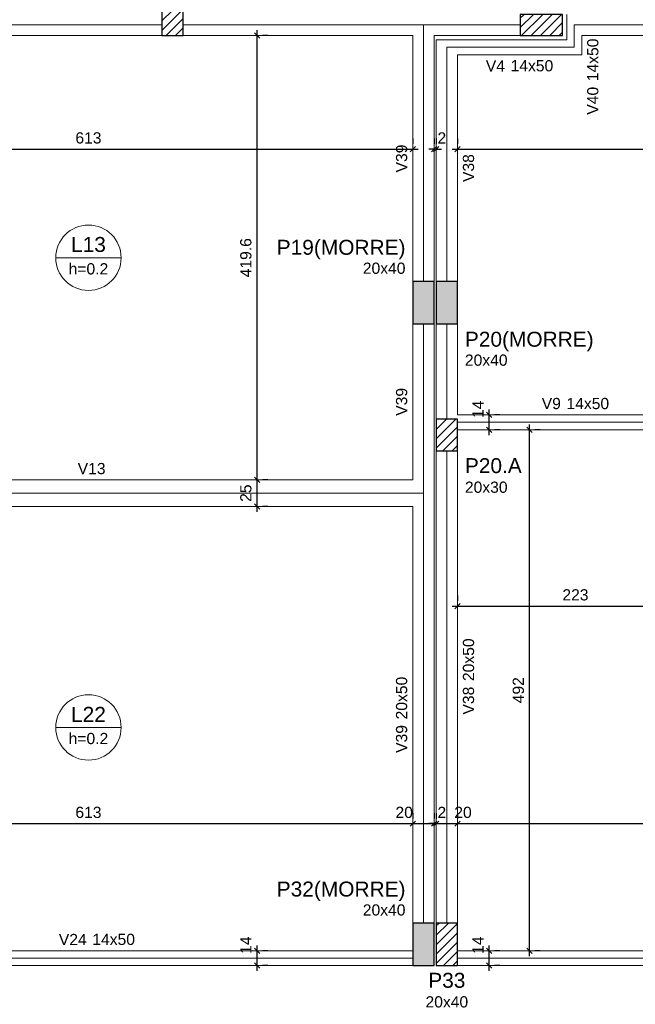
# Model space of a CAD drawing. Header units: millimetres. Extents: x 10 to 1250, y -62 to 528.
# Tile 181 of 193: x 59 to 70, y 291 to 309. Entities that reach past the tile are written whole.
import ezdxf

# ---------------------------------------------------------------- set-up
doc = ezdxf.new("R2010")
doc.units = ezdxf.units.MM
doc.header["$LTSCALE"] = 0.05
for name, color, linetype, lineweight in [('FO-Cotas', 5, 'Continuous', 5), ('FO-Eixos', 5, 'Continuous', 5), ('FO-Hachura pilar que morre', 106, 'Continuous', 5), ('FO-Hachura pilar que passa', 19, 'Continuous', 5), ('FO-Pilares', 4, 'Continuous', 30), ('FO-Textos das lajes', 3, 'Continuous', 20), ('FO-Textos das vigas', 7, 'Continuous', 5), ('FO-Textos dos pilares', 7, 'Continuous', 5), ('FO-Vigas', 7, 'Continuous', 5)]:
    doc.layers.add(name, color=color, linetype=linetype, lineweight=lineweight)
doc.styles.add('Arial', font='arial.ttf')
doc.styles.get("Standard").update_dxf_attribs({"font": 'arial.ttf'})
doc.dimstyles.new('UM_50.000000', dxfattribs={"dimtxt": 0.18, "dimasz": 0.1, "dimexe": 0.1, "dimexo": 0.2, "dimgap": 0.1, "dimtad": 1, "dimdec": 1, "dimlfac": 50, "dimzin": 0, "dimdsep": 46, "dimtxsty": 'Standard', "dimblk": 'OBLIQUE', "dimcen": 0.09, "dimdle": 0.1, "dimadec": 1, "dimazin": 2, "dimtfac": 1, "dimtdec": 1, "dimtofl": 0, "dimtmove": 0, "dimatfit": 3, "dimldrblk": 'OBLIQUE', "dimfxl": 1, "dimtolj": 1, "dimarcsym": 1})
pattern_1 = [(45, (-9.1265, 799.56), (-0.088388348, 0.088388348), [])]

# ---------------------------------------------------------------- blocks, each defined once
blk = doc.blocks.new('_Oblique')
at = {"color": 0, "linetype": 'ByBlock', "lineweight": -2}
blk.add_line((-0.5, -0.5), (0.5, 0.5), dxfattribs=at)
blk = doc.blocks.new('*D524')
at = {"layer": 'Defpoints', "color": 0, "transparency": 16777216}
for p in [(54.007, 293.963), (66.267, 293.963), (66.267, 293.963)]:
    blk.add_point(p, dxfattribs=at)
at = {"layer": 'FO-Cotas', "color": 0, "lineweight": -2, "transparency": 16777216}
for p, q in [((54.007, 294.163), (54.007, 294.063)), ((66.267, 294.163), (66.267, 294.063)), ((53.907, 293.963), (66.367, 293.963))]:
    blk.add_line(p, q, dxfattribs=at)
at = {"layer": 'FO-Cotas', "color": 0, "lineweight": -2, "transparency": 16777216, "xscale": 0.1, "yscale": 0.1, "zscale": 0.1, "rotation": 180}
blk.add_blockref('_Oblique', (54.007, 293.963), dxfattribs=at)
at = {"layer": 'FO-Cotas', "color": 0, "lineweight": -2, "transparency": 16777216, "xscale": 0.1, "yscale": 0.1, "zscale": 0.1}
blk.add_blockref('_Oblique', (66.267, 293.963), dxfattribs=at)
at = {"layer": 'FO-Cotas', "transparency": 16777216, "insert": (60.137, 294.175), "char_height": 0.2118, "attachment_point": 5, "rotation": 0.0057, "style": 'Arial'}
blk.add_mtext('\\A1;613', dxfattribs=at)
blk = doc.blocks.new('*D525')
at = {"layer": 'Defpoints', "color": 0, "transparency": 16777216}
for p in [(66.267, 293.963), (66.667, 293.963), (66.667, 293.963)]:
    blk.add_point(p, dxfattribs=at)
at = {"layer": 'FO-Cotas', "color": 0, "lineweight": -2, "transparency": 16777216}
for p, q in [((66.267, 294.163), (66.267, 294.063)), ((66.667, 294.163), (66.667, 294.063)), ((66.167, 293.963), (66.767, 293.963))]:
    blk.add_line(p, q, dxfattribs=at)
at = {"layer": 'FO-Cotas', "color": 0, "lineweight": -2, "transparency": 16777216, "xscale": 0.1, "yscale": 0.1, "zscale": 0.1, "rotation": 180}
blk.add_blockref('_Oblique', (66.267, 293.963), dxfattribs=at)
at = {"layer": 'FO-Cotas', "color": 0, "lineweight": -2, "transparency": 16777216, "xscale": 0.1, "yscale": 0.1, "zscale": 0.1}
blk.add_blockref('_Oblique', (66.667, 293.963), dxfattribs=at)
at = {"layer": 'FO-Cotas', "transparency": 16777216, "insert": (66.102, 294.175), "char_height": 0.2118, "attachment_point": 5, "rotation": 0.0057, "style": 'Arial'}
blk.add_mtext('\\A1;20', dxfattribs=at)
blk = doc.blocks.new('*D526')
at = {"layer": 'Defpoints', "color": 0, "transparency": 16777216}
for p in [(66.667, 293.963), (66.707, 293.963), (66.707, 293.963)]:
    blk.add_point(p, dxfattribs=at)
at = {"layer": 'FO-Cotas', "color": 0, "lineweight": -2, "transparency": 16777216}
for p, q in [((66.667, 294.163), (66.667, 294.063)), ((66.707, 294.163), (66.707, 294.063)), ((66.667, 293.963), (66.567, 293.963)), ((66.707, 293.963), (66.807, 293.963))]:
    blk.add_line(p, q, dxfattribs=at)
at = {"layer": 'FO-Cotas', "color": 0, "lineweight": -2, "transparency": 16777216, "xscale": 0.1, "yscale": 0.1, "zscale": 0.1}
blk.add_blockref('_Oblique', (66.667, 293.963), dxfattribs=at)
at = {"layer": 'FO-Cotas', "color": 0, "lineweight": -2, "transparency": 16777216, "xscale": 0.1, "yscale": 0.1, "zscale": 0.1, "rotation": 180}
blk.add_blockref('_Oblique', (66.707, 293.963), dxfattribs=at)
at = {"layer": 'FO-Cotas', "transparency": 16777216, "insert": (66.813, 294.175), "char_height": 0.2118, "attachment_point": 5, "rotation": 0.0057, "style": 'Arial'}
blk.add_mtext('\\A1;2', dxfattribs=at)
blk = doc.blocks.new('*D527')
at = {"layer": 'Defpoints', "color": 0, "transparency": 16777216}
for p in [(66.707, 293.963), (67.107, 293.963), (67.107, 293.963)]:
    blk.add_point(p, dxfattribs=at)
at = {"layer": 'FO-Cotas', "color": 0, "lineweight": -2, "transparency": 16777216}
for p, q in [((66.707, 294.163), (66.707, 294.063)), ((67.107, 294.163), (67.107, 294.063)), ((66.607, 293.963), (67.207, 293.963))]:
    blk.add_line(p, q, dxfattribs=at)
at = {"layer": 'FO-Cotas', "color": 0, "lineweight": -2, "transparency": 16777216, "xscale": 0.1, "yscale": 0.1, "zscale": 0.1, "rotation": 180}
blk.add_blockref('_Oblique', (66.707, 293.963), dxfattribs=at)
at = {"layer": 'FO-Cotas', "color": 0, "lineweight": -2, "transparency": 16777216, "xscale": 0.1, "yscale": 0.1, "zscale": 0.1}
blk.add_blockref('_Oblique', (67.107, 293.963), dxfattribs=at)
at = {"layer": 'FO-Cotas', "transparency": 16777216, "insert": (67.213, 294.175), "char_height": 0.2118, "attachment_point": 5, "rotation": 0.0057, "style": 'Arial'}
blk.add_mtext('\\A1;20', dxfattribs=at)
blk = doc.blocks.new('*D528')
at = {"layer": 'Defpoints', "color": 0, "transparency": 16777216}
for p in [(67.107, 293.963), (76.307, 293.963), (76.307, 293.963)]:
    blk.add_point(p, dxfattribs=at)
at = {"layer": 'FO-Cotas', "color": 0, "lineweight": -2, "transparency": 16777216}
for p, q in [((67.107, 294.163), (67.107, 294.063)), ((76.307, 294.163), (76.307, 294.063)), ((67.007, 293.963), (76.407, 293.963))]:
    blk.add_line(p, q, dxfattribs=at)
at = {"layer": 'FO-Cotas', "color": 0, "lineweight": -2, "transparency": 16777216, "xscale": 0.1, "yscale": 0.1, "zscale": 0.1, "rotation": 180}
blk.add_blockref('_Oblique', (67.107, 293.963), dxfattribs=at)
at = {"layer": 'FO-Cotas', "color": 0, "lineweight": -2, "transparency": 16777216, "xscale": 0.1, "yscale": 0.1, "zscale": 0.1}
blk.add_blockref('_Oblique', (76.307, 293.963), dxfattribs=at)
at = {"layer": 'FO-Cotas', "transparency": 16777216, "insert": (71.707, 294.175), "char_height": 0.2118, "attachment_point": 5, "rotation": 0.0057, "style": 'Arial'}
blk.add_mtext('\\A1;460', dxfattribs=at)
blk = doc.blocks.new('*D536')
at = {"layer": 'Defpoints', "color": 0, "transparency": 16777216}
for p in [(67.107, 298.071), (71.567, 298.071), (71.567, 298.071)]:
    blk.add_point(p, dxfattribs=at)
at = {"layer": 'FO-Cotas', "color": 0, "lineweight": -2, "transparency": 16777216}
for p, q in [((67.107, 298.271), (67.107, 298.171)), ((71.567, 298.271), (71.567, 298.171)), ((67.007, 298.071), (71.667, 298.071))]:
    blk.add_line(p, q, dxfattribs=at)
at = {"layer": 'FO-Cotas', "color": 0, "lineweight": -2, "transparency": 16777216, "xscale": 0.1, "yscale": 0.1, "zscale": 0.1, "rotation": 180}
blk.add_blockref('_Oblique', (67.107, 298.071), dxfattribs=at)
at = {"layer": 'FO-Cotas', "color": 0, "lineweight": -2, "transparency": 16777216, "xscale": 0.1, "yscale": 0.1, "zscale": 0.1}
blk.add_blockref('_Oblique', (71.567, 298.071), dxfattribs=at)
at = {"layer": 'FO-Cotas', "transparency": 16777216, "insert": (69.337, 298.283), "char_height": 0.2118, "attachment_point": 5, "rotation": 0.0057, "style": 'Arial'}
blk.add_mtext('\\A1;223', dxfattribs=at)
blk = doc.blocks.new('*D549')
at = {"layer": 'Defpoints', "color": 0, "transparency": 16777216}
for p in [(54.007, 306.701), (66.267, 306.701), (66.267, 306.701)]:
    blk.add_point(p, dxfattribs=at)
at = {"layer": 'FO-Cotas', "color": 0, "lineweight": -2, "transparency": 16777216}
for p, q in [((54.007, 306.901), (54.007, 306.801)), ((66.267, 306.901), (66.267, 306.801)), ((53.907, 306.701), (66.367, 306.701))]:
    blk.add_line(p, q, dxfattribs=at)
at = {"layer": 'FO-Cotas', "color": 0, "lineweight": -2, "transparency": 16777216, "xscale": 0.1, "yscale": 0.1, "zscale": 0.1, "rotation": 180}
blk.add_blockref('_Oblique', (54.007, 306.701), dxfattribs=at)
at = {"layer": 'FO-Cotas', "color": 0, "lineweight": -2, "transparency": 16777216, "xscale": 0.1, "yscale": 0.1, "zscale": 0.1}
blk.add_blockref('_Oblique', (66.267, 306.701), dxfattribs=at)
at = {"layer": 'FO-Cotas', "transparency": 16777216, "insert": (60.137, 306.913), "char_height": 0.2118, "attachment_point": 5, "rotation": 0.0057, "style": 'Arial'}
blk.add_mtext('\\A1;613', dxfattribs=at)
blk = doc.blocks.new('*D550')
at = {"layer": 'Defpoints', "color": 0, "transparency": 16777216}
for p in [(66.667, 306.701), (66.707, 306.701), (66.707, 306.701)]:
    blk.add_point(p, dxfattribs=at)
at = {"layer": 'FO-Cotas', "color": 0, "lineweight": -2, "transparency": 16777216}
for p, q in [((66.667, 306.901), (66.667, 306.801)), ((66.707, 306.901), (66.707, 306.801)), ((66.667, 306.701), (66.567, 306.701)), ((66.707, 306.701), (66.807, 306.701))]:
    blk.add_line(p, q, dxfattribs=at)
at = {"layer": 'FO-Cotas', "color": 0, "lineweight": -2, "transparency": 16777216, "xscale": 0.1, "yscale": 0.1, "zscale": 0.1}
blk.add_blockref('_Oblique', (66.667, 306.701), dxfattribs=at)
at = {"layer": 'FO-Cotas', "color": 0, "lineweight": -2, "transparency": 16777216, "xscale": 0.1, "yscale": 0.1, "zscale": 0.1, "rotation": 180}
blk.add_blockref('_Oblique', (66.707, 306.701), dxfattribs=at)
at = {"layer": 'FO-Cotas', "transparency": 16777216, "insert": (66.813, 306.913), "char_height": 0.2118, "attachment_point": 5, "rotation": 0.0057, "style": 'Arial'}
blk.add_mtext('\\A1;2', dxfattribs=at)
blk = doc.blocks.new('*D551')
at = {"layer": 'Defpoints', "color": 0, "transparency": 16777216}
for p in [(67.107, 306.701), (76.307, 306.701), (76.307, 306.701)]:
    blk.add_point(p, dxfattribs=at)
at = {"layer": 'FO-Cotas', "color": 0, "lineweight": -2, "transparency": 16777216}
for p, q in [((67.107, 306.901), (67.107, 306.801)), ((76.307, 306.901), (76.307, 306.801)), ((67.007, 306.701), (76.407, 306.701))]:
    blk.add_line(p, q, dxfattribs=at)
at = {"layer": 'FO-Cotas', "color": 0, "lineweight": -2, "transparency": 16777216, "xscale": 0.1, "yscale": 0.1, "zscale": 0.1, "rotation": 180}
blk.add_blockref('_Oblique', (67.107, 306.701), dxfattribs=at)
at = {"layer": 'FO-Cotas', "color": 0, "lineweight": -2, "transparency": 16777216, "xscale": 0.1, "yscale": 0.1, "zscale": 0.1}
blk.add_blockref('_Oblique', (76.307, 306.701), dxfattribs=at)
at = {"layer": 'FO-Cotas', "transparency": 16777216, "insert": (71.707, 306.913), "char_height": 0.2118, "attachment_point": 5, "rotation": 0.0057, "style": 'Arial'}
blk.add_mtext('\\A1;460', dxfattribs=at)
blk = doc.blocks.new('*D587')
at = {"layer": 'Defpoints', "color": 0, "transparency": 16777216}
for p in [(63.323, 291.563), (63.323, 291.563), (63.323, 291.283)]:
    blk.add_point(p, dxfattribs=at)
at = {"layer": 'FO-Cotas', "color": 0, "lineweight": -2, "transparency": 16777216}
for p, q in [((63.323, 291.183), (63.323, 291.663)), ((63.523, 291.563), (63.423, 291.563)), ((63.523, 291.283), (63.423, 291.283))]:
    blk.add_line(p, q, dxfattribs=at)
at = {"layer": 'FO-Cotas', "color": 0, "lineweight": -2, "transparency": 16777216, "xscale": 0.1, "yscale": 0.1, "zscale": 0.1}
for p, rotation in [((63.323, 291.563), 90), ((63.323, 291.283), 270)]:
    blk.add_blockref('_Oblique', p, dxfattribs=dict(at, rotation=rotation))
at = {"layer": 'FO-Cotas', "transparency": 16777216, "insert": (63.111, 291.669), "char_height": 0.2118, "attachment_point": 5, "rotation": 90, "style": 'Arial'}
blk.add_mtext('\\A1;14', dxfattribs=at)
blk = doc.blocks.new('*D588')
at = {"layer": 'Defpoints', "color": 0, "transparency": 16777216}
for p in [(63.323, 300.455), (63.323, 300.455), (63.323, 299.955)]:
    blk.add_point(p, dxfattribs=at)
at = {"layer": 'FO-Cotas', "color": 0, "lineweight": -2, "transparency": 16777216}
for p, q in [((63.323, 299.855), (63.323, 300.555)), ((63.523, 300.455), (63.423, 300.455)), ((63.523, 299.955), (63.423, 299.955))]:
    blk.add_line(p, q, dxfattribs=at)
at = {"layer": 'FO-Cotas', "color": 0, "lineweight": -2, "transparency": 16777216, "xscale": 0.1, "yscale": 0.1, "zscale": 0.1}
for p, rotation in [((63.323, 300.455), 90), ((63.323, 299.955), 270)]:
    blk.add_blockref('_Oblique', p, dxfattribs=dict(at, rotation=rotation))
at = {"layer": 'FO-Cotas', "transparency": 16777216, "insert": (63.111, 300.205), "char_height": 0.2118, "attachment_point": 5, "rotation": 90, "style": 'Arial'}
blk.add_mtext('\\A1;25', dxfattribs=at)
blk = doc.blocks.new('*D589')
at = {"layer": 'Defpoints', "color": 0, "transparency": 16777216}
for p in [(63.323, 308.847), (63.323, 308.847), (63.323, 300.455)]:
    blk.add_point(p, dxfattribs=at)
at = {"layer": 'FO-Cotas', "color": 0, "lineweight": -2, "transparency": 16777216}
for p, q in [((63.323, 300.355), (63.323, 308.947)), ((63.523, 308.847), (63.423, 308.847)), ((63.523, 300.455), (63.423, 300.455))]:
    blk.add_line(p, q, dxfattribs=at)
at = {"layer": 'FO-Cotas', "color": 0, "lineweight": -2, "transparency": 16777216, "xscale": 0.1, "yscale": 0.1, "zscale": 0.1}
for p, rotation in [((63.323, 308.847), 90), ((63.323, 300.455), 270)]:
    blk.add_blockref('_Oblique', p, dxfattribs=dict(at, rotation=rotation))
at = {"layer": 'FO-Cotas', "transparency": 16777216, "insert": (63.111, 304.651), "char_height": 0.2118, "attachment_point": 5, "rotation": 90, "style": 'Arial'}
blk.add_mtext('\\A1;419.6', dxfattribs=at)
blk = doc.blocks.new('*D590')
at = {"layer": 'Defpoints', "color": 0, "transparency": 16777216}
for p in [(67.707, 291.563), (67.707, 291.563), (67.707, 291.283)]:
    blk.add_point(p, dxfattribs=at)
at = {"layer": 'FO-Cotas', "color": 0, "lineweight": -2, "transparency": 16777216}
for p, q in [((67.707, 291.183), (67.707, 291.663)), ((67.907, 291.563), (67.807, 291.563)), ((67.907, 291.283), (67.807, 291.283))]:
    blk.add_line(p, q, dxfattribs=at)
at = {"layer": 'FO-Cotas', "color": 0, "lineweight": -2, "transparency": 16777216, "xscale": 0.1, "yscale": 0.1, "zscale": 0.1}
for p, rotation in [((67.707, 291.563), 90), ((67.707, 291.283), 270)]:
    blk.add_blockref('_Oblique', p, dxfattribs=dict(at, rotation=rotation))
at = {"layer": 'FO-Cotas', "transparency": 16777216, "insert": (67.495, 291.669), "char_height": 0.2118, "attachment_point": 5, "rotation": 90, "style": 'Arial'}
blk.add_mtext('\\A1;14', dxfattribs=at)
blk = doc.blocks.new('*D591')
at = {"layer": 'Defpoints', "color": 0, "transparency": 16777216}
for p in [(68.471, 301.403), (68.471, 301.403), (68.471, 291.563)]:
    blk.add_point(p, dxfattribs=at)
at = {"layer": 'FO-Cotas', "color": 0, "lineweight": -2, "transparency": 16777216}
for p, q in [((68.471, 291.463), (68.471, 301.503)), ((68.671, 301.403), (68.571, 301.403)), ((68.671, 291.563), (68.571, 291.563))]:
    blk.add_line(p, q, dxfattribs=at)
at = {"layer": 'FO-Cotas', "color": 0, "lineweight": -2, "transparency": 16777216, "xscale": 0.1, "yscale": 0.1, "zscale": 0.1}
for p, rotation in [((68.471, 301.403), 90), ((68.471, 291.563), 270)]:
    blk.add_blockref('_Oblique', p, dxfattribs=dict(at, rotation=rotation))
at = {"layer": 'FO-Cotas', "transparency": 16777216, "insert": (68.259, 296.483), "char_height": 0.2118, "attachment_point": 5, "rotation": 90, "style": 'Arial'}
blk.add_mtext('\\A1;492', dxfattribs=at)
blk = doc.blocks.new('*D592')
at = {"layer": 'Defpoints', "color": 0, "transparency": 16777216}
for p in [(67.707, 301.683), (67.707, 301.683), (67.707, 301.403)]:
    blk.add_point(p, dxfattribs=at)
at = {"layer": 'FO-Cotas', "color": 0, "lineweight": -2, "transparency": 16777216}
for p, q in [((67.707, 301.303), (67.707, 301.783)), ((67.907, 301.683), (67.807, 301.683)), ((67.907, 301.403), (67.807, 301.403))]:
    blk.add_line(p, q, dxfattribs=at)
at = {"layer": 'FO-Cotas', "color": 0, "lineweight": -2, "transparency": 16777216, "xscale": 0.1, "yscale": 0.1, "zscale": 0.1}
for p, rotation in [((67.707, 301.683), 90), ((67.707, 301.403), 270)]:
    blk.add_blockref('_Oblique', p, dxfattribs=dict(at, rotation=rotation))
at = {"layer": 'FO-Cotas', "transparency": 16777216, "insert": (67.495, 301.789), "char_height": 0.2118, "attachment_point": 5, "rotation": 90, "style": 'Arial'}
blk.add_mtext('\\A1;14', dxfattribs=at)

msp = doc.modelspace()

# ---------------------------------------------------------------- hatches: boundary and pattern name
at = {"layer": 'FO-Hachura pilar que morre', "linetype": 'Continuous'}
for points in [[(66.2672, 303.403), (66.4672, 303.403), (66.6672, 303.403), (66.6672, 303.803), (66.6672, 304.203), (66.4672, 304.203), (66.2672, 304.203), (66.2672, 303.803)], [(67.1072, 304.203), (66.9072, 304.203), (66.7072, 304.203), (66.7072, 303.803), (66.7072, 303.403), (66.9072, 303.403), (67.1072, 303.403), (67.1072, 303.803)], [(66.6672, 292.083), (66.4672, 292.083), (66.2672, 292.083), (66.2672, 291.683), (66.2672, 291.283), (66.4672, 291.283), (66.6672, 291.283), (66.6672, 291.683)]]:
    msp.add_hatch(color=256, dxfattribs=at).paths.add_polyline_path(points)
at = {"layer": 'FO-Hachura pilar que passa', "linetype": 'Continuous'}
h = msp.add_hatch(dxfattribs=at)
h.set_pattern_fill('ANSI31', color=256, style=0)
h.set_pattern_definition(pattern_1)
h.paths.add_polyline_path([(61.5252, 308.847), (61.7252, 308.847), (61.9252, 308.847), (61.9252, 309.247), (61.9252, 309.647), (61.7252, 309.647), (61.5252, 309.647), (61.5252, 309.247)])
h = msp.add_hatch(dxfattribs=at)
h.set_pattern_fill('ANSI31', color=256, style=0)
h.set_pattern_definition(pattern_1)
h.paths.add_polyline_path([(68.2952, 309.247), (68.2952, 309.047), (68.2952, 308.847), (68.6952, 308.847), (69.0952, 308.847), (69.0952, 309.047), (69.0952, 309.247), (68.6952, 309.247)])
h = msp.add_hatch(dxfattribs=at)
h.set_pattern_fill('ANSI31', color=256, style=0)
h.set_pattern_definition([(45, (13.63521, 318.16497), (-0.08838835, 0.08838835), [])])
h.paths.add_polyline_path([(66.7072, 301.003), (66.9072, 301.003), (67.1072, 301.003), (67.1072, 301.303), (67.1072, 301.603), (66.9072, 301.603), (66.7072, 301.603), (66.7072, 301.303)])
h = msp.add_hatch(dxfattribs=at)
h.set_pattern_fill('ANSI31', color=256, style=0)
h.set_pattern_definition(pattern_1)
h.paths.add_polyline_path([(66.7072, 291.283), (66.9072, 291.283), (67.1072, 291.283), (67.1072, 291.683), (67.1072, 292.083), (66.9072, 292.083), (66.7072, 292.083), (66.7072, 291.683)])

# ---------------------------------------------------------------- linework, layer by layer
at = {"layer": 'FO-Eixos'}
for p, q in [((54.7952, 309.047), (61.5252, 309.047)), ((61.9252, 309.047), (66.4672, 309.047)), ((66.4672, 304.203), (66.4672, 309.047)), ((66.4672, 309.047), (68.2952, 309.047)), ((69.3152, 308.626), (69.3152, 309.047)), ((69.3152, 309.047), (73.0952, 309.047)), ((66.9072, 304.203), (66.9072, 308.626)), ((66.9072, 308.626), (69.3152, 308.626)), ((66.4672, 300.2046), (66.4672, 303.403)), ((66.9072, 301.603), (66.9072, 303.403)), ((67.1072, 301.543), (71.7072, 301.543)), ((66.9072, 292.083), (66.9072, 301.003)), ((54.1272, 300.2046), (66.4672, 300.2046)), ((66.4672, 292.083), (66.4672, 300.2046)), ((54.3272, 291.423), (66.2672, 291.423)), ((67.1072, 291.423), (76.3072, 291.4236))]:
    msp.add_line(p, q, dxfattribs=at)
at = {"layer": 'FO-Pilares'}
for points in [[(61.5252, 308.847), (61.7252, 308.847), (61.9252, 308.847), (61.9252, 309.247), (61.9252, 309.647), (61.7252, 309.647), (61.5252, 309.647), (61.5252, 309.247), (61.5252, 308.847)], [(68.2952, 309.247), (68.2952, 309.047), (68.2952, 308.847), (68.6952, 308.847), (69.0952, 308.847), (69.0952, 309.047), (69.0952, 309.247), (68.6952, 309.247), (68.2952, 309.247)], [(66.2672, 303.403), (66.4672, 303.403), (66.6672, 303.403), (66.6672, 303.803), (66.6672, 304.203), (66.4672, 304.203), (66.2672, 304.203), (66.2672, 303.803), (66.2672, 303.403)], [(67.1072, 304.203), (66.9072, 304.203), (66.7072, 304.203), (66.7072, 303.803), (66.7072, 303.403), (66.9072, 303.403), (67.1072, 303.403), (67.1072, 303.803), (67.1072, 304.203)], [(67.1072, 304.203), (66.9072, 304.203), (66.7072, 304.203), (66.7072, 303.803), (66.7072, 303.403), (66.9072, 303.403), (67.1072, 303.403), (67.1072, 303.803), (67.1072, 304.203)], [(66.7072, 301.003), (66.9072, 301.003), (67.1072, 301.003), (67.1072, 301.303), (67.1072, 301.603), (66.9072, 301.603), (66.7072, 301.603), (66.7072, 301.303), (66.7072, 301.003)], [(66.6672, 292.083), (66.4672, 292.083), (66.2672, 292.083), (66.2672, 291.683), (66.2672, 291.283), (66.4672, 291.283), (66.6672, 291.283), (66.6672, 291.683), (66.6672, 292.083)], [(66.7072, 291.283), (66.9072, 291.283), (67.1072, 291.283), (67.1072, 291.683), (67.1072, 292.083), (66.9072, 292.083), (66.7072, 292.083), (66.7072, 291.683), (66.7072, 291.283)]]:
    msp.add_lwpolyline(points, close=True, dxfattribs=at)
at = {"layer": 'FO-Textos das lajes'}
for p, q in [((59.5197, 304.6508), (60.7547, 304.6508)), ((59.5197, 295.78), (60.7547, 295.78))]:
    msp.add_line(p, q, dxfattribs=at)
for centre in [(60.1372, 304.6508), (60.1372, 295.78)]:
    msp.add_circle(centre, 0.6175, dxfattribs=at)
at = {"layer": 'FO-Vigas'}
for p, q in [((69.1752, 308.766), (69.1752, 309.247)), ((54.7952, 308.847), (61.5252, 308.847)), ((61.9252, 308.847), (66.2672, 308.847)), ((66.2672, 304.203), (66.2672, 308.847)), ((66.6672, 304.203), (66.6672, 308.847)), ((66.6672, 308.847), (68.2952, 308.847)), ((66.7072, 304.203), (66.7072, 308.766)), ((66.7072, 308.766), (69.1752, 308.766)), ((69.4552, 308.486), (69.4552, 308.847)), ((69.4552, 308.847), (73.0952, 308.847)), ((67.1072, 304.203), (67.1072, 308.486)), ((67.1072, 308.486), (69.4552, 308.486)), ((66.2672, 300.4546), (66.2672, 303.403)), ((66.6672, 300.2046), (66.6672, 303.403)), ((66.7072, 301.543), (66.7072, 303.403)), ((67.1072, 301.683), (67.1072, 303.403)), ((67.1072, 301.683), (71.7072, 301.683)), ((66.7072, 292.083), (66.7072, 301.543)), ((67.1072, 292.083), (67.1072, 301.403)), ((67.1072, 301.403), (71.5672, 301.403)), ((54.1272, 300.4546), (66.2672, 300.4546)), ((66.6672, 292.083), (66.6672, 300.2046)), ((54.0072, 299.9546), (66.2672, 299.9546)), ((66.2672, 292.083), (66.2672, 299.9546)), ((54.3272, 291.563), (66.2672, 291.563)), ((67.1072, 291.5633), (76.3072, 291.5634)), ((54.3272, 291.283), (66.2672, 291.283)), ((67.1072, 291.2833), (76.3072, 291.2836))]:
    msp.add_line(p, q, dxfattribs=at)

# ---------------------------------------------------------------- texts
at = {"layer": 'FO-Textos das lajes', "attachment_point": 8, "line_spacing_factor": 0.798, "style": 'Arial'}
for s, insert, char_height in [('L13', (60.1372, 304.7567), 0.2824), ('h=0.2', (60.1372, 304.3331), 0.2118), ('L22', (60.1372, 295.8859), 0.2824), ('h=0.2', (60.1372, 295.4623), 0.2118)]:
    msp.add_mtext(s, dxfattribs=dict(at, insert=insert, char_height=char_height))
at = {"layer": 'FO-Textos das vigas', "linetype": 'Continuous', "char_height": 0.2118, "rotation": 90, "line_spacing_factor": 0.798, "style": 'Arial'}
for s, insert, attachment_point in [('14x50', (69.7729, 307.9848), 7), ('V40', (69.7729, 307.8789), 9), ('V39', (66.1613, 306.525), 8), ('V38', (67.4249, 306.3445), 8), ('V39', (66.1613, 301.9288), 8), ('20x50', (67.4249, 296.6557), 7), ('20x50', (66.1613, 295.9315), 7), ('V38', (67.4249, 296.5498), 9), ('V39', (66.1613, 295.8256), 9)]:
    msp.add_mtext(s, dxfattribs=dict(at, insert=insert, attachment_point=attachment_point))
at = {"layer": 'FO-Textos das vigas', "linetype": 'Continuous', "char_height": 0.2118, "line_spacing_factor": 0.798, "style": 'Arial'}
for s, insert, attachment_point in [('V4', (68.0056, 308.1683), 9), ('14x50', (68.1115, 308.1683), 7), ('V9', (69.0616, 301.7889), 9), ('14x50', (69.1675, 301.7889), 7), ('V13', (60.1972, 300.5605), 8), ('V24', (60.1041, 291.6689), 9), ('14x50', (60.21, 291.6689), 7)]:
    msp.add_mtext(s, dxfattribs=dict(at, insert=insert, attachment_point=attachment_point))
at = {"layer": 'FO-Textos dos pilares', "linetype": 'Continuous', "line_spacing_factor": 0.798, "style": 'Arial'}
for s, insert, char_height, attachment_point in [('P19(MORRE)', (66.1265, 304.622), 0.2824, 9), ('20x40', (66.126, 304.3442), 0.2118, 9), ('P32(MORRE)', (66.1265, 292.502), 0.2824, 9), ('20x40', (66.126, 292.2242), 0.2118, 9), ('P33', (66.9072, 290.8594), 0.2824, 8), ('20x40', (66.9072, 290.4887), 0.2118, 8)]:
    msp.add_mtext(s, dxfattribs=dict(at, insert=insert, char_height=char_height, attachment_point=attachment_point))
at = {"layer": 'FO-Textos dos pilares', "linetype": 'Continuous', "attachment_point": 7, "line_spacing_factor": 0.798, "style": 'Arial'}
for s, insert, char_height, width in [('P20(MORRE)', (67.2482, 302.886), 0.2824, 4.942453), ('20x40', (67.2484, 302.6087), 0.2118, 1.617916), ('P20.A', (67.2484, 300.5794), 0.2824, 2.185784), ('20x30', (67.2484, 300.2087), 0.2118, 1.617916)]:
    msp.add_mtext(s, dxfattribs=dict(at, insert=insert, char_height=char_height, width=width))

# ---------------------------------------------------------------- dimensions: what is measured, and where the dimension line sits
at = {"layer": 'FO-Cotas'}
for base, p1, p2, picture, middle in [((63.3228, 308.847), (63.3228, 300.4546), (63.3228, 308.847), '*D589', (63.111, 304.6508)), ((67.7072, 301.683), (67.7072, 301.403), (67.7072, 301.683), '*D592', (67.4954, 301.7889)), ((68.4708, 301.403), (68.4708, 291.5633), (68.4708, 301.403), '*D591', (68.259, 296.4831)), ((63.3228, 300.4546), (63.3228, 299.9546), (63.3228, 300.4546), '*D588', (63.111, 300.2046)), ((63.3228, 291.563), (63.3228, 291.283), (63.3228, 291.563), '*D587', (63.111, 291.6689)), ((67.7072, 291.5633), (67.7072, 291.2833), (67.7072, 291.5633), '*D590', (67.4954, 291.6692))]:
    dim = msp.add_linear_dim(base=base, p1=p1, p2=p2, angle=90, dimstyle='UM_50.000000', override={"dimtxt": 0.2118, "dimasz": 0.1, "dimexe": 0.1, "dimexo": 0.2, "dimtad": 1, "dimtih": 0, "dimtoh": 0, "dimdec": 1, "dimlfac": 50, "dimzin": 8, "dimtxsty": 'Arial', "dimblk": 'Oblique', "dimblk1": 'Oblique', "dimblk2": 'Oblique', "dimsah": 1, "dimdle": 0.1, "dimse1": 0, "dimse2": 0, "dimclrt": 256, "dimadec": 1, "dimazin": 3, "dimtmove": 2, "dimldrblk": 'Oblique'}, dxfattribs=at)
    dim.commit()
    dim.dimension.update_dxf_attribs({"geometry": picture, "text_midpoint": middle, "dimtype": 160, "text_rotation": 90})
for base, p1, p2, picture, middle in [((66.2672, 306.7014), (54.0072, 306.7014), (66.2672, 306.7014), '*D549', (60.1372, 306.9132)), ((66.7072, 306.7014), (66.6672, 306.7014), (66.7072, 306.7014), '*D550', (66.8131, 306.9132)), ((76.3072, 306.7014), (67.1072, 306.7014), (76.3072, 306.7014), '*D551', (71.7072, 306.9132)), ((71.5672, 298.0713), (67.1072, 298.0713), (71.5672, 298.0713), '*D536', (69.3372, 298.2831)), ((66.2672, 293.963), (54.0072, 293.963), (66.2672, 293.963), '*D524', (60.1372, 294.1748)), ((66.6672, 293.963), (66.2672, 293.963), (66.6672, 293.963), '*D525', (66.1022, 294.1748)), ((66.7072, 293.963), (66.6672, 293.963), (66.7072, 293.963), '*D526', (66.8131, 294.1748)), ((67.1072, 293.963), (66.7072, 293.963), (67.1072, 293.963), '*D527', (67.2131, 294.1748)), ((76.3072, 293.963), (67.1072, 293.963), (76.3072, 293.963), '*D528', (71.7072, 294.1748))]:
    dim = msp.add_linear_dim(base=base, p1=p1, p2=p2, dimstyle='UM_50.000000', override={"dimtxt": 0.2118, "dimasz": 0.1, "dimexe": 0.1, "dimexo": 0.2, "dimtad": 1, "dimtih": 0, "dimtoh": 0, "dimdec": 1, "dimlfac": 50, "dimzin": 8, "dimtxsty": 'Arial', "dimblk": 'Oblique', "dimblk1": 'Oblique', "dimblk2": 'Oblique', "dimsah": 1, "dimdle": 0.1, "dimse1": 0, "dimse2": 0, "dimclrt": 256, "dimadec": 1, "dimazin": 3, "dimtmove": 2, "dimldrblk": 'Oblique'}, dxfattribs=at)
    dim.commit()
    dim.dimension.update_dxf_attribs({"geometry": picture, "text_midpoint": middle, "dimtype": 160, "text_rotation": 0.00573})

doc.saveas('drawing.dxf')
